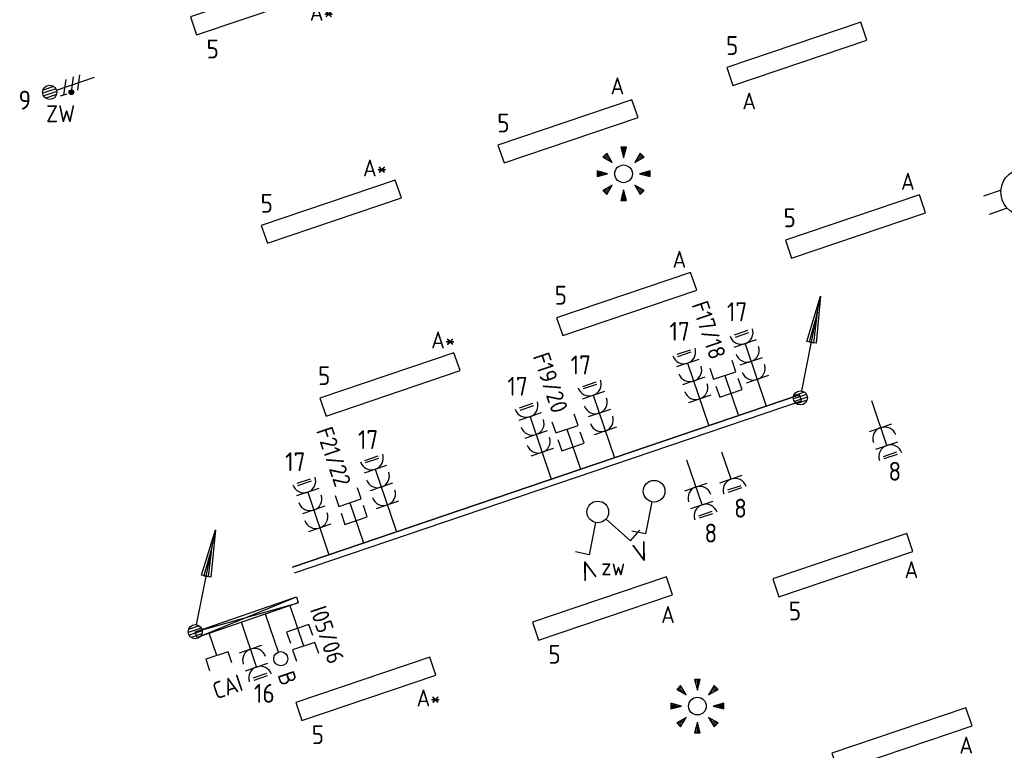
# Model space of a CAD drawing. Header units: millimetres. Extents: x -30977 to 210218, y -180497 to 109503.
# Tile 27 of 31: x 41333 to 51772, y 40746 to 48490. Entities that reach past the tile are written whole.
import ezdxf
from ezdxf.enums import TextEntityAlignment as Align

# ---------------------------------------------------------------- set-up
doc = ezdxf.new("R2010")
doc.units = ezdxf.units.MM
doc.header["$LTSCALE"] = 100
doc.header["$PDMODE"] = 1
for name, color, linetype in [('EB62204-_ATTRIB', 2, 'Continuous'), ('EB63101-_ATTRIB', 2, 'Continuous'), ('EB63102-_ATTRIB', 2, 'Continuous'), ('EB6411--_ATTRIB', 2, 'Continuous'), ('EB6421--_ATTRIB', 2, 'Continuous'), ('EB6441--_ATTRIB', 2, 'Continuous'), ('EB6452--_ATTRIB', 2, 'Continuous'), ('EL6110--_CEN-NOODSTR', 3, 'Continuous'), ('EL61303-_WANDGOOT', 3, 'Continuous'), ('EL62204-_KRACHT-ASP230', 3, 'Continuous'), ('EL63101-_LICHT-ARM', 3, 'Continuous'), ('EL63102-_LICHT-SCH', 3, 'Continuous'), ('EL63103-_LICHT-WCD230V', 3, 'Continuous'), ('EL6411--_DEURBEL', 3, 'Continuous'), ('EL6421--_TELEFOON', 3, 'Continuous'), ('EL6441--_DATACOM', 3, 'Continuous'), ('EL6452--_CAI', 3, 'Continuous')]:
    doc.layers.add(name, color=color, linetype=linetype)
doc.styles.add('2_0', font='iso', dxfattribs={"height": 200})
doc.styles.add('ISO', font='iso.shx', dxfattribs={"height": 220})
doc.styles.add('NORATT', font='iso.shx')
doc.styles.add('NORDIM', font='isocp.shx')
doc.styles.get("Standard").update_dxf_attribs({"font": 'arial.ttf'})

# ---------------------------------------------------------------- blocks, each defined once
blk = doc.blocks.new('ES081010')
at = {"color": 0}
for p, q in [((-1, 0), (-1, -2)), ((1, -2), (1, 0))]:
    blk.add_line(p, q, dxfattribs=at)
blk.add_lwpolyline([(-2.5, 2.25), (2.5, 2.25, -1)], format="xyb", close=True, dxfattribs=at)
at = {"color": 0, "style": 'NORATT', "flags": 8}
for tag, p in [('NUMMER', (0, 6.75)), ('SCHAK', (0, 4))]:
    blk.add_attdef(tag, text='', height=1.8, dxfattribs=at).set_placement(p, align=Align.MIDDLE)
at = {"style": 'NORATT'}
for tag, flags, p in [('CODE', 9, (1, 3.5)), ('PANEEL', 9, (0, 3)), ('GRP', 8, (0, -5)), ('RUIMTE', 9, (0, -7.5))]:
    blk.add_attdef(tag, text='', height=1.8, dxfattribs=dict(at, flags=flags)).set_placement(p, align=Align.MIDDLE_LEFT)
at = {"style": 'NORATT', "flags": 8}
blk.add_attdef('M_CODE', text='', height=1.8, dxfattribs=at).set_placement((0, 0), align=Align.MIDDLE_CENTER)
blk = doc.blocks.new('ES652141')
for p, q in [((-2.51, 2.79), (-1.98, 2.26)), ((-0.2, 3.75), (-0.2, 3)), ((0, 3.75), (0, 2.25)), ((0.2, 3.75), (0.2, 3)), ((2.51, 2.79), (1.98, 2.26)), ((-2.79, 2.51), (-2.26, 1.98)), ((-2.65, 2.65), (-1.59, 1.59)), ((2.65, 2.65), (1.59, 1.59)), ((2.79, 2.51), (2.26, 1.98)), ((-3.75, 0.2), (-3, 0.2)), ((-3.75, 0), (-2.25, 0)), ((3.75, 0), (2.25, 0)), ((3.75, 0.2), (3, 0.2)), ((-3.75, -0.2), (-3, -0.2)), ((3.75, -0.2), (3, -0.2)), ((-2.79, -2.51), (-2.26, -1.98)), ((-2.65, -2.65), (-1.59, -1.59)), ((-2.51, -2.79), (-1.98, -2.26)), ((0, -3.75), (0, -2.25)), ((2.65, -2.65), (1.59, -1.59)), ((2.51, -2.79), (1.98, -2.26)), ((2.79, -2.51), (2.26, -1.98)), ((-0.2, -3.75), (-0.2, -3)), ((0.2, -3.75), (0.2, -3))]:
    blk.add_line(p, q)
for points in [[(-1.59, 1.59), (-2.37, 2.93), (-2.93, 2.37)], [(0, 2.25), (0.4, 3.75), (-0.4, 3.75)], [(1.59, 1.59), (2.93, 2.37), (2.37, 2.93)], [(-2.25, 0), (-3.75, 0.4), (-3.75, -0.4)], [(2.25, 0), (3.75, -0.4), (3.75, 0.4)], [(-1.59, -1.59), (-2.93, -2.37), (-2.37, -2.93)], [(0, -2.25), (-0.4, -3.75), (0.4, -3.75)], [(1.59, -1.59), (2.37, -2.93), (2.93, -2.37)]]:
    blk.add_lwpolyline(points, close=True)
blk.add_circle((0, 0), 1.25)
at = {"style": 'NORATT'}
blk.add_attdef('NUMMER', text='', height=1.8, dxfattribs=at).set_placement((0, 5), align=Align.MIDDLE)
for tag, flags, p in [('CODE', 9, (1, 3.5)), ('PANEEL', 9, (0, 3)), ('GRP', 8, (0, -5)), ('RUIMTE', 9, (0, -7.5))]:
    blk.add_attdef(tag, text='', height=1.8, dxfattribs=dict(at, flags=flags)).set_placement(p, align=Align.MIDDLE_LEFT)
at = {"style": 'NORATT', "flags": 8}
blk.add_attdef('M_CODE', text='', height=1.8, dxfattribs=at).set_placement((0, 0), align=Align.MIDDLE_CENTER)
blk = doc.blocks.new('EJ3P31')
at = {"color": 0}
blk.add_lwpolyline([(-7.5, -1), (-7.5, 1), (7.5, 1), (7.5, -1)], close=True, dxfattribs=at)
at = {"style": 'NORATT', "flags": 9}
blk.add_attdef('GELIJK', text='', height=1.8, dxfattribs=at).set_placement((3.5, 5), align=Align.MIDDLE_CENTER)
at = {"color": 0, "style": 'NORATT'}
for tag, flags, p in [('A_CODE', 8, (-3.5, 2.75)), ('SCHAK', 8, (3.5, 2.75)), ('GROEP', 8, (-3.5, -2.75)), ('KAST', 9, (3.5, -2.75))]:
    blk.add_attdef(tag, text='', height=1.8, dxfattribs=dict(at, flags=flags)).set_placement(p, align=Align.MIDDLE)
blk = doc.blocks.new('ES3W2L')
for p, q in [((-0.75, 3.25), (0.75, 3.25)), ((-0.75, 3), (0.75, 3)), ((1.25, 2), (-1.25, 2)), ((0, 2), (0, -3)), ((1.25, 0), (-1.25, 0))]:
    blk.add_line(p, q)
for centre in [(0, 3.25), (0, 1.25)]:
    blk.add_arc(centre, 1.25, 180, 0)
at = {"style": 'NORATT'}
for tag, flags, p in [('VERMOGEN', 9, (-2.5, 5)), ('GROEP', 8, (0, 5)), ('SCHAK', 8, (2.5, 5)), ('GELIJKI', 9, (5, 5)), ('GELIJK', 9, (5, 5)), ('KAST', 9, (7, 5)), ('TAL', 8, (2.5, 5))]:
    blk.add_attdef(tag, text='', height=1.8, rotation=90, dxfattribs=dict(at, flags=flags)).set_placement(p, align=Align.MIDDLE_CENTER)
at = {"style": 'NORATT', "flags": 8}
blk.add_attdef('DOEL', text='', height=1.8, rotation=90, dxfattribs=at).set_placement((-2.5, 5), align=Align.MIDDLE_LEFT)
at = {"style": 'NORATT'}
for tag, height, flags, p in [('GROEPI', 1.8, 9, (0, 9.5)), ('CODE', 3.5, 8, (0, 4.5)), ('M_CODE', 1.8, 9, (0, 0)), ('VERMOGENI', 1.8, 9, (0, -9.5)), ('DOELI', 1.8, 9, (0, -11.5))]:
    blk.add_attdef(tag, text='', height=height, dxfattribs=dict(at, flags=flags)).set_placement(p, align=Align.MIDDLE_CENTER)
blk = doc.blocks.new('ES3S1')
blk.add_lwpolyline([(0.58, 1), (2.31, 4), (3.61, 3.25)])
blk.add_circle((0, 0), 1.15)
at = {"style": 'NORATT'}
for tag, flags, p in [('SCHAK', 8, (3, 5.5)), ('KAST', 9, (-3, 0.5)), ('M_CODE', 9, (0, 0)), ('DOEL', 9, (-3, -2)), ('GROEP', 9, (-3, -4.5))]:
    blk.add_attdef(tag, text='', height=1.8, dxfattribs=dict(at, flags=flags)).set_placement(p, align=Align.MIDDLE_CENTER)
blk = doc.blocks.new('EH100000')
at = {"linetype": 'ByBlock'}
for p, q in [((1, 0.5), (0, 0.5)), ((1, 0.5, 1), (0, 0.5, 1)), ((0, -0.5, 1), (1, -0.5, 1)), ((1, -0.5), (0, -0.5))]:
    blk.add_line(p, q, dxfattribs=at)
at = {"linetype": 'ByBlock', "invisible_edges": 15}
for points in [[(1, -0.5), (0, -0.5), (0, 0.5), (1, 0.5)], [(0, 0.5), (1, 0.5), (1, 0.5, 1), (0, 0.5, 1)], [(0, -0.5, 1), (1, -0.5, 1), (1, -0.5), (0, -0.5)]]:
    blk.add_3dface(points, dxfattribs=at)
at = {"linetype": 'ByBlock', "style": '2_0', "flags": 8}
blk.add_attdef('FUNCTIE', text='', height=0.5, dxfattribs=at).set_placement((0.5, 0), align=Align.MIDDLE)
at = {"linetype": 'ByBlock', "flags": 9}
blk.add_attdef('SCHOT', text='', height=0.5, dxfattribs=at).set_placement((0.5, 0), align=Align.MIDDLE)
blk = doc.blocks.new('ES111352')
at = {"color": 0}
blk.add_line((0, 1.5), (0, -3), dxfattribs=at)
for points in [[(-1.25, 2.75), (-1.25, 1.5), (1.25, 1.5), (1.25, 2.75)], [(-1.25, 0.75), (-1.25, -0.5), (1.25, -0.5), (1.25, 0.75)]]:
    blk.add_lwpolyline(points, dxfattribs=at)
at = {"color": 0, "style": 'NORATT', "flags": 8}
blk.add_attdef('NUMMER1', text='', height=1.8, rotation=90, dxfattribs=at).set_placement((-1.5, 4.5), align=Align.MIDDLE_LEFT)
at = {"style": 'NORATT', "flags": 8}
blk.add_attdef('NUMMER', text='', height=1.8, rotation=90, dxfattribs=at).set_placement((1.5, 4.5), align=Align.MIDDLE_LEFT)
at = {"style": 'NORATT'}
for tag, flags, p in [('CODE', 9, (1, 3.5)), ('PANEEL', 9, (0, 3)), ('GRP', 8, (0, -5)), ('RUIMTE', 9, (0, -7.5))]:
    blk.add_attdef(tag, text='', height=1.8, dxfattribs=dict(at, flags=flags)).set_placement(p, align=Align.MIDDLE_LEFT)
at = {"style": 'NORATT', "flags": 8}
blk.add_attdef('M_CODE', text='', height=1.8, dxfattribs=at).set_placement((0, 0), align=Align.MIDDLE_CENTER)
blk = doc.blocks.new('ES3W3L')
at = {"color": 2}
for p, q in [((-0.75, 5.25), (0.75, 5.25)), ((-0.75, 5), (0.75, 5))]:
    blk.add_line(p, q, dxfattribs=at)
at = {"color": 0}
for p, q in [((1.25, 4), (-1.25, 4)), ((0, 4), (0, -3)), ((1.25, 2), (-1.25, 2)), ((1.25, 0), (-1.25, 0))]:
    blk.add_line(p, q, dxfattribs=at)
for centre in [(0, 5.25), (0, 3.25), (0, 1.25)]:
    blk.add_arc(centre, 1.25, 180, 0, dxfattribs=at)
at = {"style": 'NORATT'}
for tag, flags, p in [('VERMOGEN', 9, (-2.5, 7)), ('GROEP', 8, (0, 7)), ('SCHAK', 8, (2.5, 7)), ('GELIJK', 9, (5, 7)), ('KAST', 9, (7, 7)), ('TAL', 8, (2.5, 7))]:
    blk.add_attdef(tag, text='', height=1.8, rotation=90, dxfattribs=dict(at, flags=flags)).set_placement(p, align=Align.MIDDLE_CENTER)
at = {"style": 'NORATT', "flags": 8}
blk.add_attdef('DOEL', text='', height=1.8, rotation=90, dxfattribs=at).set_placement((-2.5, 7), align=Align.MIDDLE_LEFT)
at = {"style": 'NORATT', "flags": 9}
blk.add_attdef('M_CODE', text='', height=1.8, dxfattribs=at).set_placement((0, 0), align=Align.MIDDLE_CENTER)
blk = doc.blocks.new('ES111309')
at = {"color": 0}
blk.add_line((0, -0.5), (0, -3), dxfattribs=at)
blk.add_lwpolyline([(-1.25, 0.75), (-1.25, -0.5), (1.25, -0.5), (1.25, 0.75)], dxfattribs=at)
at = {"color": 0, "style": 'NORATT', "flags": 8}
for tag, p in [('NUMMER', (0, 6)), ('CODE', (0, 3))]:
    blk.add_attdef(tag, text='', height=1.8, dxfattribs=at).set_placement(p, align=Align.MIDDLE)
at = {"style": 'NORATT'}
for tag, flags, p in [('PANEEL', 9, (0, 3)), ('GRP', 8, (0, -5)), ('RUIMTE', 9, (0, -7.5))]:
    blk.add_attdef(tag, text='', height=1.8, dxfattribs=dict(at, flags=flags)).set_placement(p, align=Align.MIDDLE_LEFT)
at = {"style": 'NORATT', "flags": 8}
blk.add_attdef('M_CODE', text='', height=1.8, dxfattribs=at).set_placement((0, 0), align=Align.MIDDLE_CENTER)
blk = doc.blocks.new('ES4X4')
at = {"color": 0}
blk.add_line((0, 1.25), (0, -3), dxfattribs=at)
blk.add_circle((0, 2), 0.75, dxfattribs=at)
at = {"color": 0, "style": 'NORATT', "flags": 8}
for tag, p in [('NUMMER', (0, 3.5)), ('CODE', (-2.75, -1.25))]:
    blk.add_attdef(tag, text='', height=1.8, rotation=90, dxfattribs=at).set_placement(p, align=Align.MIDDLE_LEFT)
at = {"style": 'NORATT', "flags": 9}
for tag, p in [('M_CODE', (0, 0)), ('PANEEL', (0, -2.5)), ('GRP', (0, -5)), ('MERK', (0, -7.5)), ('AANGEP', (0, -10)), ('INSTAL', (0, -12.5)), ('TYPE', (0, -17.5))]:
    blk.add_attdef(tag, text='', height=1.8, dxfattribs=at).set_placement(p, align=Align.MIDDLE_CENTER)
blk.add_attdef('RUIMTE', text='', height=1.8, dxfattribs=at).set_placement((0, -7.5), align=Align.MIDDLE_LEFT)
blk = doc.blocks.new('WGE')
blk.add_lwpolyline([(-1, -0.5), (0, -0.5), (0, 0.5), (-1, 0.5)])
at = {"style": '2_0', "flags": 9}
for tag in ['HULPSTUK', 'SCHOT']:
    blk.add_attdef(tag, text='', height=0.5, dxfattribs=at).set_placement((0, 0), align=Align.MIDDLE)
blk = doc.blocks.new('ES111201')
at = {"color": 0}
for p, q in [((0.38, 0.65), (5.5, 9.53)), ((0.73, 0.15), (-0.73, 0.15)), ((0.6, 0.45), (-0.6, 0.45)), ((0.73, -0.15), (-0.73, -0.15)), ((0.6, -0.45), (-0.6, -0.45))]:
    blk.add_line(p, q, dxfattribs=at)
for points in [[(2.57, 5.45), (5.5, 9.53), (3.43, 4.95)], [(3.22, 5.07), (4.63, 8.01), (2.78, 5.32)]]:
    blk.add_lwpolyline(points, close=True, dxfattribs=at)
blk.add_circle((0, 0), 0.75, dxfattribs=at)
at = {"style": 'NORATT', "flags": 9}
for tag in ['GELIJKI', 'TAL']:
    blk.add_attdef(tag, text='', height=1.8, rotation=90, dxfattribs=at).set_placement((5, 11.28), align=Align.MIDDLE_CENTER)
at = {"style": 'NORATT'}
for tag, height, flags, p in [('GROEPI', 1.8, 9, (0, 9.5)), ('GROEP', 1.8, 8, (0, 7.5)), ('CODE', 3.5, 8, (0, 4.5)), ('M_CODE', 1.8, 8, (0, 0)), ('KAST', 1.8, 9, (0, -3.5)), ('VERMOGEN', 1.8, 9, (0, -5.5)), ('DOEL', 1.8, 9, (0, -7.5)), ('VERMOGENI', 1.8, 9, (0, -9.5)), ('DOELI', 1.8, 9, (0, -11.5))]:
    blk.add_attdef(tag, text='', height=height, dxfattribs=dict(at, flags=flags)).set_placement(p, align=Align.MIDDLE_CENTER)
blk = doc.blocks.new('ES3W1L')
for p, q in [((-0.75, 1.25), (0.75, 1.25)), ((1.25, 0), (-1.25, 0)), ((-0.75, 1), (0.75, 1)), ((0, 0), (0, -3))]:
    blk.add_line(p, q)
blk.add_arc((0, 1.25), 1.25, 180, 0)
at = {"style": 'NORATT'}
for tag, flags, p in [('VERMOGEN', 9, (-2.5, 3)), ('GROEP', 8, (0, 3)), ('SCHAK', 8, (2.5, 3)), ('GELIJK', 9, (5, 3)), ('KAST', 9, (7, 3)), ('TAL', 8, (2.5, 3))]:
    blk.add_attdef(tag, text='', height=1.8, rotation=90, dxfattribs=dict(at, flags=flags)).set_placement(p, align=Align.MIDDLE_CENTER)
at = {"style": 'NORATT', "flags": 8}
blk.add_attdef('DOEL', text='', height=1.8, rotation=90, dxfattribs=at).set_placement((-2.5, 3), align=Align.MIDDLE_LEFT)
at = {"style": 'NORATT', "flags": 9}
blk.add_attdef('M_CODE', text='', height=1.8, dxfattribs=at).set_placement((0, 0), align=Align.MIDDLE_CENTER)
blk = doc.blocks.new('ES3X5')
at = {"color": 0}
for p, q in [((-0.45, 1.4), (-0.45, 2.6)), ((-0.15, 1.27), (-0.15, 2.73)), ((0.15, 1.27), (0.15, 2.73)), ((0.45, 1.4), (0.45, 2.6)), ((0, 1.25), (0, -3))]:
    blk.add_line(p, q, dxfattribs=at)
at = {"color": 1}
for p, q in [((-0.88, -0.38), (-0.88, 0.01)), ((-0.78, -0.42), (-0.78, 0.06)), ((-0.73, 1.04), (-0.73, 0.3)), ((-0.73, 0.67), (0.73, -0.07)), ((-0.69, -0.42), (-0.69, 0.06)), ((-0.59, -0.38), (-0.59, 0.01)), ((-0.73, -0.18), (0.73, -0.92)), ((-0.73, -0.88), (0.73, -1.62))]:
    blk.add_line(p, q, dxfattribs=at)
at = {"color": 0}
blk.add_circle((0, 2), 0.75, dxfattribs=at)
at = {"color": 1}
blk.add_circle((-0.73, -0.18), 0.245, dxfattribs=at)
at = {"style": 'NORATT'}
for tag, flags, p in [('VERMOGEN', 9, (-2.5, 4.5)), ('GROEP', 8, (0, 4.5)), ('SCHAK', 8, (2.5, 4.5)), ('KAST', 9, (7, 4.5)), ('DOEL', 8, (-2.5, 1))]:
    blk.add_attdef(tag, text='', height=1.8, rotation=90, dxfattribs=dict(at, flags=flags)).set_placement(p, align=Align.MIDDLE_LEFT)
for tag, flags, p in [('GELIJK', 9, (5, 4.5)), ('TAL', 8, (2.5, 4.5))]:
    blk.add_attdef(tag, text='', height=1.8, rotation=90, dxfattribs=dict(at, flags=flags)).set_placement(p, align=Align.MIDDLE_CENTER)
at = {"style": 'NORATT', "flags": 9}
blk.add_attdef('M_CODE', text='', height=1.8, dxfattribs=at).set_placement((0, 0), align=Align.MIDDLE_CENTER)
blk = doc.blocks.new('ES3SZ')
at = {"color": 0}
for points in [[(-0.58, 1), (-2.31, 4), (-3.61, 3.25)], [(0.58, 1), (2.31, 4), (3.61, 3.25)]]:
    blk.add_lwpolyline(points, dxfattribs=at)
blk.add_circle((0, 0), 1.15, dxfattribs=at)
blk.add_point((0, 0), dxfattribs=at)
blk.add_point((0, 0), dxfattribs=at)
at = {"color": 2, "style": 'ISO'}
blk.add_text('V', height=2, rotation=180, dxfattribs=at).set_placement((-3, 5.5), align=Align.MIDDLE_CENTER)
blk.add_text('V', height=2, dxfattribs=at).set_placement((3, 5.5), align=Align.MIDDLE_CENTER)
at = {"style": 'NORATT'}
for tag, flags, p in [('SCHAK', 8, (3, 5.5)), ('KAST', 9, (-3, 0.5)), ('M_CODE', 8, (0, 0)), ('DOEL', 9, (-3, -2)), ('GROEP', 9, (-3, -4.5))]:
    blk.add_attdef(tag, text='', height=1.8, dxfattribs=dict(at, flags=flags)).set_placement(p, align=Align.MIDDLE_CENTER)
for tag, flags, p in [('CODE', 9, (1, 3.5)), ('PANEEL', 9, (0, 3)), ('GRP', 8, (0, -5)), ('RUIMTE', 9, (0, -7.5))]:
    blk.add_attdef(tag, text='', height=1.8, dxfattribs=dict(at, flags=flags)).set_placement(p, align=Align.MIDDLE_LEFT)

msp = doc.modelspace()

# ---------------------------------------------------------------- linework, layer by layer
at = {"layer": 'EL61303-_WANDGOOT'}
for p, q in [((43194, 42003, -16800), (44266, 42371, -1050)), ((43194, 42003, -16800), (44287, 42309, -1050)), ((43215, 41942, -16800), (44266, 42371, -1050)), ((44287, 42309, -1050), (43215, 41942, -16800)), ((44266, 42371, -1050), (44287, 42309, -1050)), ((43215, 41942, -16800), (43194, 42003, -16800))]:
    msp.add_line(p, q, dxfattribs=at)

# ---------------------------------------------------------------- block references
at = {"layer": 'EL6110--_CEN-NOODSTR', "xscale": 100, "yscale": 100, "zscale": 100, "rotation": 198.7501466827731}
msp.add_blockref('ES3W2L', (50462, 44166, -16800), dxfattribs=at)
at = {"layer": 'EL61303-_WANDGOOT'}
for name, p, xscale, yscale, zscale, rotation in [('ES111201', (49610, 44481), 100, 100, 100, 18.75000000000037), ('EH100000', (49610, 44481), 5674.999999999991, 65.00000000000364, 120, 198.7458231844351), ('WGE', (49610, 44481), 120, 65.00000000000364, 120, 18.74582318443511), ('ES111201', (43194, 42003, -16800), 100, 100, 100, 18.7499999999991)]:
    msp.add_blockref(name, p, dxfattribs=dict(at, xscale=xscale, yscale=yscale, zscale=zscale, rotation=rotation))
at = {"layer": 'EL62204-_KRACHT-ASP230'}
ref = msp.add_blockref('ES3X5', (41841, 47784, -16800), dxfattribs=dict(at, xscale=99.99999999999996, yscale=99.99999999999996, zscale=99.99999999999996, rotation=108.7499999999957))
ref.add_attrib('DOEL', 'ZW', dxfattribs={"layer": 'EB62204-_ATTRIB', "color": 1, "height": 180, "style": 'NORATT', "flags": 8}).set_placement((41921, 47493, -16800), align=Align.MIDDLE_RIGHT)
at = {"layer": 'EL63101-_LICHT-ARM'}
ref = msp.add_blockref('EJ3P31', (43887, 48664, 780), dxfattribs=dict(at, xscale=-99.99999999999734, yscale=100.0000000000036, zscale=100, rotation=198.6958231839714))
ref.add_attrib('A_CODE', 'A*', dxfattribs={"layer": 'EB63101-_ATTRIB', "color": 1, "height": 180, "style": 'NORATT', "flags": 8}).set_placement((44536, 48568, 780), align=Align.MIDDLE)
ref = msp.add_blockref('EJ3P31', (49573, 48128, 780), dxfattribs=dict(at, xscale=-99.99999999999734, yscale=100.0000000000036, zscale=100, rotation=198.6958231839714))
ref.add_attrib('A_CODE', 'A', dxfattribs={"layer": 'EB63101-_ATTRIB', "color": 1, "height": 180, "style": 'NORATT', "flags": 8}).set_placement((49067, 47628, 780), align=Align.MIDDLE)
ref = msp.add_blockref('EJ3P31', (47146, 47306, 780), dxfattribs=dict(at, xscale=-99.99999999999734, yscale=100.0000000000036, zscale=100, rotation=198.6958231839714))
ref.add_attrib('A_CODE', 'A', dxfattribs={"layer": 'EB63101-_ATTRIB', "color": 1, "height": 180, "style": 'NORATT', "flags": 8}).set_placement((47670, 47788, 780), align=Align.MIDDLE)
at = {"layer": 'EL63101-_LICHT-ARM', "xscale": 75, "yscale": 75, "zscale": 75}
for p in [(47735, 46856), (48518, 41214)]:
    msp.add_blockref('ES652141', p, dxfattribs=at)
at = {"layer": 'EL63101-_LICHT-ARM'}
ref = msp.add_blockref('EJ3P31', (44637, 46455, 780), dxfattribs=dict(at, xscale=-99.99999999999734, yscale=100.0000000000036, zscale=100, rotation=198.6958231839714))
ref.add_attrib('A_CODE', 'A*', dxfattribs={"layer": 'EB63101-_ATTRIB', "color": 1, "height": 180, "style": 'NORATT', "flags": 8}).set_placement((45100, 46918, 780), align=Align.MIDDLE)
ref = msp.add_blockref('EJ3P31', (50194, 46297, 780), dxfattribs=dict(at, xscale=-99.99999999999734, yscale=100.0000000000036, zscale=100, rotation=198.6958231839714))
ref.add_attrib('A_CODE', 'A', dxfattribs={"layer": 'EB63101-_ATTRIB', "color": 1, "height": 180, "style": 'NORATT', "flags": 8}).set_placement((50749, 46776, 780), align=Align.MIDDLE)
ref = msp.add_blockref('EJ3P31', (47768, 45476, 780), dxfattribs=dict(at, xscale=-99.99999999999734, yscale=100.0000000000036, zscale=100, rotation=198.6958231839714))
ref.add_attrib('A_CODE', 'A', dxfattribs={"layer": 'EB63101-_ATTRIB', "color": 1, "height": 180, "style": 'NORATT', "flags": 8}).set_placement((48327, 45950, 780), align=Align.MIDDLE)
ref = msp.add_blockref('EJ3P31', (45259, 44624, 780), dxfattribs=dict(at, xscale=-99.99999999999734, yscale=100.0000000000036, zscale=100, rotation=198.6958231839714))
ref.add_attrib('A_CODE', 'A*', dxfattribs={"layer": 'EB63101-_ATTRIB', "color": 1, "height": 180, "style": 'NORATT', "flags": 8}).set_placement((45823, 45095, 780), align=Align.MIDDLE)
ref = msp.add_blockref('EJ3P31', (50060, 42709, 780), dxfattribs=dict(at, xscale=-99.99999999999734, yscale=100.0000000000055, zscale=100, rotation=198.6958231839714))
ref.add_attrib('A_CODE', 'A', dxfattribs={"layer": 'EB63101-_ATTRIB', "color": 1, "height": 180, "style": 'NORATT', "flags": 8}).set_placement((50787, 42660, 780), align=Align.MIDDLE)
ref = msp.add_blockref('EJ3P31', (47511, 42248, 780), dxfattribs=dict(at, xscale=-99.99999999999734, yscale=100.0000000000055, zscale=100, rotation=198.6958231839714))
ref.add_attrib('A_CODE', 'A', dxfattribs={"layer": 'EB63101-_ATTRIB', "color": 1, "height": 180, "style": 'NORATT', "flags": 8}).set_placement((48206, 42184, 780), align=Align.MIDDLE)
ref = msp.add_blockref('EJ3P31', (45002, 41397, 780), dxfattribs=dict(at, xscale=-99.99999999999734, yscale=100.0000000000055, zscale=100, rotation=198.6958231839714))
ref.add_attrib('A_CODE', 'A*', dxfattribs={"layer": 'EB63101-_ATTRIB', "color": 1, "height": 180, "style": 'NORATT', "flags": 8}).set_placement((45668, 41301, 780), align=Align.MIDDLE)
ref = msp.add_blockref('EJ3P31', (50687, 40860, 780), dxfattribs=dict(at, xscale=-99.99999999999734, yscale=100.0000000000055, zscale=100, rotation=198.6958231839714))
ref.add_attrib('A_CODE', 'A', dxfattribs={"layer": 'EB63101-_ATTRIB', "color": 1, "height": 180, "style": 'NORATT', "flags": 8}).set_placement((51368, 40801, 780), align=Align.MIDDLE)
at = {"layer": 'EL63102-_LICHT-SCH', "xscale": 100.0000000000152, "yscale": 100.0000000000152, "zscale": 100.0000000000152, "rotation": 198.7458231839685}
msp.add_blockref('ES3S1', (48059, 43492, -600), dxfattribs=at)
at = {"layer": 'EL63102-_LICHT-SCH'}
ref = msp.add_blockref('ES3SZ', (47462, 43272, -15600), dxfattribs=dict(at, xscale=100, yscale=100, zscale=100, rotation=198.7501466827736))
ref.add_attrib('SCHAK', 'zw', dxfattribs={"layer": 'EB63102-_ATTRIB', "color": 1, "height": 180, "style": 'NORATT', "flags": 8}).set_placement((47626, 42690, -15600), align=Align.MIDDLE_CENTER)
at = {"layer": 'EL63103-_LICHT-WCD230V'}
for name, p, xscale, yscale, zscale, rotation in [('ES3W3L', (49152, 44677, -450), 99.99999999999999, 99.99999999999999, 99.99999999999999, 18.74582318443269), ('ES3W3L', (48543, 44470), 99.99999999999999, 99.99999999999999, 99.99999999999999, 18.74582318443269), ('ES3W3L', (47542, 44130), 99.99999999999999, 99.99999999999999, 99.99999999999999, 18.74582318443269), ('ES3W3L', (46872, 43903, -450), 99.99999999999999, 99.99999999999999, 99.99999999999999, 18.74582318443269), ('ES3W3L', (45232, 43346), 99.99999999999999, 99.99999999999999, 99.99999999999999, 18.74582318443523), ('ES3W2L', (48503, 43537), 100.0000000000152, 100.0000000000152, 100.0000000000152, 198.7458231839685), ('ES3W1L', (48875, 43621, -16800), 100.0000000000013, 100.0000000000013, 100.0000000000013, 198.7509496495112), ('ES3W3L', (44515, 43103, -450), 99.99999999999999, 99.99999999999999, 99.99999999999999, 18.74582318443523), ('ES3W2L', (43781, 41819, -16800), 100.0000000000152, 100.0000000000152, 100.0000000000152, 198.7458231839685)]:
    msp.add_blockref(name, p, dxfattribs=dict(at, xscale=xscale, yscale=yscale, zscale=zscale, rotation=rotation))
at = {"layer": 'EL6411--_DEURBEL'}
ref = msp.add_blockref('ES081010', (51772, 46589), dxfattribs=dict(at, xscale=100, yscale=100, zscale=100, rotation=288.7479115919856))
ref.add_attrib('SCHAK', 'ls', dxfattribs={"layer": 'EB6411--_ATTRIB', "color": 1, "height": 180, "style": 'NORATT', "flags": 8}).set_placement((52151, 46718), align=Align.MIDDLE)
at = {"layer": 'EL6421--_TELEFOON'}
ref = msp.add_blockref('ES4X4', (44037, 41906, -1050), dxfattribs=dict(at, xscale=99.99999999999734, yscale=99.99999999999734, zscale=99.99999999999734, rotation=198.6958231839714))
ref.add_attrib('NUMMER', 'B', dxfattribs={"layer": 'EB6421--_ATTRIB', "color": 1, "height": 180, "rotation": 288.6958, "style": 'NORATT', "flags": 8}).set_placement((44149, 41575, -1050), align=Align.MIDDLE_LEFT)
at = {"layer": 'EL6441--_DATACOM'}
ref = msp.add_blockref('ES111352', (48857, 44576, -450), dxfattribs=dict(at, xscale=99.99999999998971, yscale=99.99999999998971, zscale=99.99999999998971, rotation=18.74582318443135))
ref.add_attrib('NUMMER1', 'F17/18', dxfattribs={"layer": 'EB6441--_ATTRIB', "color": 1, "height": 180, "rotation": 288.7458, "style": 'NORATT', "flags": 8}).set_placement((48740, 44902, -450), align=Align.MIDDLE_RIGHT)
ref = msp.add_blockref('ES111352', (47182, 44008, -450), dxfattribs=dict(at, xscale=99.99999999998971, yscale=99.99999999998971, zscale=99.99999999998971, rotation=18.74582318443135))
ref.add_attrib('NUMMER1', 'F19/20', dxfattribs={"layer": 'EB6441--_ATTRIB', "color": 1, "height": 180, "rotation": 288.7458, "style": 'NORATT', "flags": 8}).set_placement((47065, 44333, -450), align=Align.MIDDLE_RIGHT)
ref = msp.add_blockref('ES111352', (44883, 43228, -450), dxfattribs=dict(at, xscale=99.99999999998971, yscale=99.99999999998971, zscale=99.99999999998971, rotation=18.74582318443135))
ref.add_attrib('NUMMER1', 'F21/22', dxfattribs={"layer": 'EB6441--_ATTRIB', "color": 1, "height": 180, "rotation": 288.7458, "style": 'NORATT', "flags": 8}).set_placement((44765, 43553, -1500), align=Align.MIDDLE_RIGHT)
ref = msp.add_blockref('ES111352', (44297, 41992, -2099), dxfattribs=dict(at, xscale=99.99999999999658, yscale=99.99999999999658, zscale=99.99999999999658, rotation=198.75))
ref.add_attrib('NUMMER1', 'I05/06', dxfattribs={"layer": 'EB6441--_ATTRIB', "color": 1, "height": 180, "rotation": 288.75, "style": 'NORATT', "flags": 8}).set_placement((44693, 41675, -3149), align=Align.MIDDLE_RIGHT)
at = {"layer": 'EL6452--_CAI'}
ref = msp.add_blockref('ES111309', (43440, 41703, -17550), dxfattribs=dict(at, xscale=100.0000000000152, yscale=100.0000000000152, zscale=100.0000000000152, rotation=198.7458231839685))
ref.add_attrib('CODE', 'CAI', dxfattribs={"layer": 'EB6452--_ATTRIB', "color": 1, "height": 180, "rotation": 18.7458, "style": 'NORATT', "flags": 8}).set_placement((43537, 41419, -17550), align=Align.MIDDLE)

# ---------------------------------------------------------------- texts
at = {"layer": 'EL63101-_LICHT-ARM', "color": 1, "style": 'NORDIM'}
for p in [(43314, 48079, -4220), (48822, 48116, -21800), (46396, 47295, -21800), (43887, 46443, -21800), (49431, 46290, -21800), (47005, 45469, -21800), (44496, 44617, -21800), (49487, 42123, -4220), (46938, 41663, -4220), (44429, 40811, -4220)]:
    msp.add_text('5', height=200, dxfattribs=at).set_placement(p)
at = {"layer": 'EL63103-_LICHT-WCD230V', "color": 7, "style": 'NORDIM'}
for s, p in [('9', (41321, 47537, -55610)), ('17', (48831, 45294, -55610)), ('17', (48222, 45087, -55160)), ('17', (47174, 44731, -55160)), ('17', (46504, 44504, -55610)), ('17', (44919, 43939, -55160)), ('17', (44147, 43704, -55610)), ('8', (50543, 43603, -55610)), ('8', (48907, 43212, -55610)), ('8', (48593, 42948, -55610)), ('16', (43817, 41250, -40910))]:
    msp.add_text(s, height=200, dxfattribs=at).set_placement(p)

doc.saveas('drawing.dxf')
